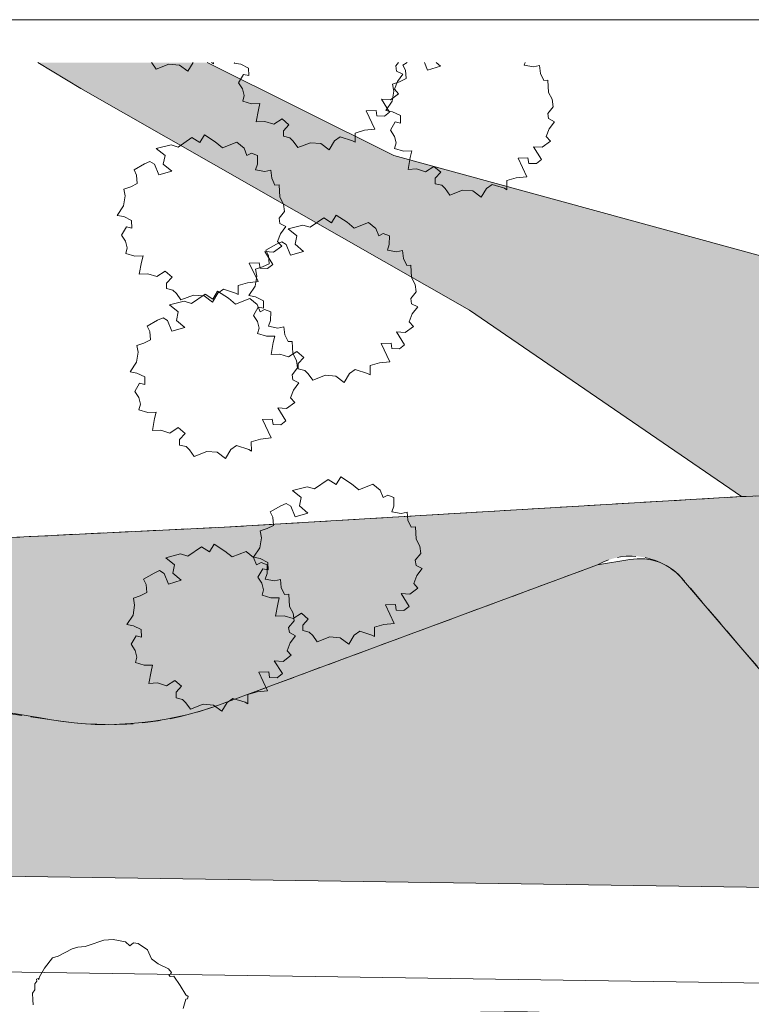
# Model space of a CAD drawing. Header units: millimetres. Extents: x 10 to 775, y -9 to 410.
# Tile 52 of 55: x 194 to 255, y 328 to 410. Entities that reach past the tile are written whole.
import ezdxf
from ezdxf.xclip import XClip

# ---------------------------------------------------------------- set-up
doc = ezdxf.new("R2010")
doc.units = ezdxf.units.MM
doc.header["$MEASUREMENT"] = 0
doc.header["$XCLIPFRAME"] = 0
doc.linetypes.add('B0701', pattern=[2.3412, 1.56, -0.7812])
for name, color, linetype in [('90 Bomen', 7, 'Continuous'), ('90 Terrein omgeving', 7, 'Continuous'), ('90 Terrein omgeving Afdek-arcering', 7, 'Continuous'), ('90 Terrein perceel', 7, 'Continuous'), ('90 Terrein perceel Afdek-arcering', 7, 'Continuous')]:
    doc.layers.add(name, color=color, linetype=linetype)

# ---------------------------------------------------------------- blocks, each defined once
blk = doc.blocks.new('*X26')
at = {"layer": '90 Terrein omgeving Afdek-arcering', "linetype": 'Continuous', "lineweight": 0, "true_color": 0x000000}
blk.add_hatch(color=18, dxfattribs=at).paths.add_polyline_path([(123.169, 406.415), (92.512, 406.415), (97.102, 395.683, -0.333181), (103.27, 395.007, -0.130673), (119.339, 373.141, -0.387248), (112.346, 360.038), (121.163, 339.421), (375.73, 335.655), (376.069, 359.189), (376.081, 360.021), (346.337, 354.948), (273.688, 341.562, -0.20786), (266.331, 343.771), (249.795, 363.104, 0.285852), (245.294, 364.838), (242.591, 364.396), (210.992, 352.698, -0.136872), (195.996, 351.61, -0.055704), (164.402, 360.13, -0.056725), (138.47, 373.334), (127.419, 384.209, -0.149735), (124.204, 394.163, -0.007542)])
blk = doc.blocks.new('*X38')
at = {"layer": '90 Terrein omgeving Afdek-arcering', "linetype": 'Continuous', "lineweight": 0, "true_color": 0x99a3a6}
blk.add_hatch(color=253, dxfattribs=at).paths.add_polyline_path([(209.941, 406.415), (195.771, 406.415), (199.391, 404.239), (231.907, 385.713), (254.653, 370.115), (277.57, 370.8, 0.06099), (311.653, 392.005), (326.236, 406.415), (317.461, 406.415, -0.016454), (303.667, 395.969, -0.166649), (270.414, 386.371), (225.562, 398.637)])
blk = doc.blocks.new('Drawing_2_1', base_point=(195.726, 190.6))
at = {"layer": '90 Terrein perceel Afdek-arcering', "linetype": 'Continuous', "lineweight": 0, "true_color": 0xffdd55}
h = blk.add_hatch(dxfattribs=at)
h.set_pattern_fill('910_Puntjes_B_0001', color=41, style=0, pattern_type=2)
h.set_pattern_definition([(45, (195.72645, 191.39965), (-0.25455844, 0.25455844), [0, -0.24, 0, -0.36]), (110, (196.52645, 191.39965), (0.33828934, 0.12312725), [0, -0.176, 0, -0.304])])
h.paths.add_polyline_path([(131.733, 406.415), (123.17, 406.415, 0.009069), (124.434, 392.116, 0.151605), (127.898, 383.747), (138.47, 373.334, 0.114904), (197.067, 351.433, 0.132021), (210.992, 352.698), (242.591, 364.396, -0.363716), (249.894, 363.01), (266.331, 343.771, 0.246882), (275.745, 341.941), (376.081, 360.021), (376.304, 364.078, -0.062166), (330.48, 367.479, 0.039888), (277.57, 370.8), (254.653, 370.115), (210.906, 367.529), (165.525, 365.351), (149.559, 370.462), (141.717, 374.249), (132.033, 382.602, -0.359964)])
at = {"layer": '90 Bomen', "color": 1, "linetype": 'Continuous', "lineweight": 0}
for p, q in [((205.315, 406.403), (205.302, 406.415)), ((205.697, 405.862), (205.315, 406.403)), ((206.755, 406.276), (205.697, 405.862)), ((207.625, 406.207), (206.755, 406.276)), ((208.328, 405.682), (207.625, 406.207)), ((208.767, 406.415), (208.328, 405.682)), ((210.49, 406.308), (210.304, 406.415)), ((210.489, 406.415), (210.49, 406.308)), ((212.203, 406.377), (212.227, 406.415)), ((212.754, 406.268), (212.203, 406.377)), ((213.41, 405.951), (212.754, 406.268)), ((225.968, 406.415), (225.737, 406.129)), ((225.737, 406.129), (225.802, 405.701)), ((226.311, 406.203), (226.677, 406.415)), ((226.533, 405.767), (226.311, 406.203)), ((228.134, 406.415), (228.384, 405.791)), ((228.384, 405.791), (229.464, 406.107)), ((229.464, 406.107), (229.096, 406.415)), ((236.552, 406.415), (236.479, 406.202)), ((236.479, 406.202), (237.255, 406.06)), ((237.255, 406.06), (237.761, 406.173)), ((237.761, 406.173), (237.828, 405.503)), ((212.569, 404.725), (212.983, 405.421)), ((212.983, 405.421), (213.423, 405.32)), ((213.423, 405.32), (213.41, 405.951)), ((225.802, 405.701), (226.314, 405.441)), ((226.314, 405.441), (225.865, 404.841)), ((226.584, 405.073), (226.533, 405.767)), ((237.828, 405.503), (238.103, 404.925)), ((212.906, 404.217), (212.569, 404.725)), ((225.456, 404.605), (226.039, 404.8)), ((225.563, 404.033), (225.456, 404.605)), ((225.865, 404.841), (225.614, 404.191)), ((226.039, 404.8), (226.584, 405.073)), ((238.103, 404.925), (238.455, 404.947)), ((238.455, 404.947), (238.51, 403.924)), ((213.047, 403.662), (212.906, 404.217)), ((212.922, 403.199), (213.047, 403.662)), ((225.963, 403.808), (225.28, 403.301)), ((225.426, 403.191), (225.563, 404.033)), ((225.614, 404.191), (225.963, 403.808)), ((238.51, 403.924), (238.819, 403.348)), ((213.663, 402.976), (212.922, 403.199)), ((214.36, 402.994), (213.663, 402.976)), ((214.233, 402.453), (214.36, 402.994)), ((225.28, 403.301), (224.545, 403.347)), ((224.545, 403.347), (225.214, 402.272)), ((224.907, 402.404), (225.426, 403.191)), ((238.898, 402.722), (238.441, 402.156)), ((238.819, 403.348), (238.898, 402.722)), ((214.048, 401.454), (214.233, 402.453)), ((224.082, 402.415), (223.252, 402.387)), ((223.252, 402.387), (223.984, 400.84)), ((224.149, 401.954), (224.082, 402.415)), ((224.782, 401.934), (224.149, 401.954)), ((225.214, 402.272), (224.782, 401.934)), ((225.459, 402.295), (224.907, 402.404)), ((226.114, 401.978), (225.459, 402.295)), ((226.127, 401.347), (226.114, 401.978)), ((238.441, 402.156), (238.506, 401.728)), ((214.77, 401.494), (214.048, 401.454)), ((215.52, 401.25), (214.77, 401.494)), ((216.218, 401.701), (215.52, 401.25)), ((216.787, 401.211), (216.218, 401.701)), ((216.324, 400.711), (216.787, 401.211)), ((225.273, 400.752), (225.687, 401.448)), ((225.687, 401.448), (226.127, 401.347)), ((238.506, 401.728), (239.018, 401.468)), ((239.018, 401.468), (238.569, 400.868)), ((209.34, 399.716), (209.723, 400.372)), ((209.723, 400.372), (210.632, 399.779)), ((216.326, 400.246), (216.324, 400.711)), ((216.867, 400.119), (216.326, 400.246)), ((223.107, 400.746), (222.325, 400.522)), ((222.325, 400.522), (222.328, 399.746)), ((223.984, 400.84), (223.107, 400.746)), ((225.61, 400.244), (225.273, 400.752)), ((225.751, 399.689), (225.61, 400.244)), ((238.569, 400.868), (238.318, 400.218)), ((205.694, 399.224), (206.925, 399.538)), ((206.925, 399.538), (207.537, 399.351)), ((207.537, 399.351), (208.677, 400.133)), ((208.677, 400.133), (209.34, 399.716)), ((210.632, 399.779), (211.234, 399.291)), ((211.234, 399.291), (212.42, 399.759)), ((212.42, 399.759), (213.032, 399.257)), ((217.154, 399.841), (216.867, 400.119)), ((217.536, 399.301), (217.154, 399.841)), ((218.593, 399.714), (217.536, 399.301)), ((219.463, 399.646), (218.593, 399.714)), ((220.166, 399.121), (219.463, 399.646)), ((220.611, 399.863), (220.166, 399.121)), ((221.085, 400.198), (220.611, 399.863)), ((222.107, 399.874), (221.085, 400.198)), ((222.328, 399.746), (222.107, 399.874)), ((225.626, 399.226), (225.751, 399.689)), ((238.667, 399.835), (237.984, 399.328)), ((238.318, 400.218), (238.667, 399.835)), ((206.426, 398.637), (205.694, 399.224)), ((206.279, 397.927), (206.426, 398.637)), ((213.032, 399.257), (213.277, 398.643)), ((213.277, 398.643), (213.662, 398.838)), ((213.662, 398.838), (214.169, 398.637)), ((214.169, 398.637), (214.163, 397.91)), ((226.367, 399.003), (225.626, 399.226)), ((227.064, 399.021), (226.367, 399.003)), ((226.938, 398.48), (227.064, 399.021)), ((237.984, 399.328), (237.249, 399.374)), ((237.249, 399.374), (237.918, 398.299)), ((203.83, 397.433), (204.714, 397.945)), ((204.714, 397.945), (205.165, 398.144)), ((205.165, 398.144), (205.548, 397.907)), ((205.548, 397.907), (205.904, 397.021)), ((206.983, 397.337), (206.279, 397.927)), ((214.163, 397.91), (213.998, 397.433)), ((226.752, 397.481), (226.938, 398.48)), ((236.786, 398.442), (235.956, 398.414)), ((235.956, 398.414), (236.688, 396.867)), ((236.853, 397.981), (236.786, 398.442)), ((237.487, 397.961), (236.853, 397.981)), ((237.918, 398.299), (237.487, 397.961)), ((204.052, 396.998), (203.83, 397.433)), ((204.103, 396.303), (204.052, 396.998)), ((205.904, 397.021), (206.983, 397.337)), ((213.998, 397.433), (214.774, 397.29)), ((214.774, 397.29), (215.28, 397.404)), ((215.28, 397.404), (215.347, 396.734)), ((227.474, 397.522), (226.752, 397.481)), ((228.224, 397.277), (227.474, 397.522)), ((228.922, 397.728), (228.224, 397.277)), ((229.491, 397.238), (228.922, 397.728)), ((229.029, 396.738), (229.491, 397.238)), ((203.558, 396.03), (204.103, 396.303)), ((215.347, 396.734), (215.623, 396.156)), ((215.623, 396.156), (215.974, 396.177)), ((215.974, 396.177), (216.029, 395.154)), ((229.03, 396.273), (229.029, 396.738)), ((229.571, 396.146), (229.03, 396.273)), ((229.858, 395.868), (229.571, 396.146)), ((233.79, 396.225), (233.315, 395.89)), ((234.811, 395.901), (233.79, 396.225)), ((235.811, 396.773), (235.03, 396.549)), ((235.03, 396.549), (235.032, 395.773)), ((236.688, 396.867), (235.811, 396.773)), ((202.976, 395.835), (203.558, 396.03)), ((203.083, 395.263), (202.976, 395.835)), ((230.24, 395.328), (229.858, 395.868)), ((231.297, 395.742), (230.24, 395.328)), ((232.167, 395.673), (231.297, 395.742)), ((232.87, 395.148), (232.167, 395.673)), ((233.315, 395.89), (232.87, 395.148)), ((235.032, 395.773), (234.811, 395.901)), ((202.945, 394.422), (203.083, 395.263)), ((216.029, 395.154), (216.338, 394.579)), ((216.338, 394.579), (216.417, 393.952)), ((202.426, 393.635), (202.945, 394.422)), ((216.417, 393.952), (215.96, 393.386)), ((220.363, 393.002), (220.746, 393.658)), ((220.746, 393.658), (221.656, 393.065)), ((202.978, 393.526), (202.426, 393.635)), ((203.633, 393.208), (202.978, 393.526)), ((203.647, 392.577), (203.633, 393.208)), ((215.96, 393.386), (216.025, 392.959)), ((216.025, 392.959), (216.538, 392.698)), ((218.561, 392.637), (219.7, 393.419)), ((219.7, 393.419), (220.363, 393.002)), ((221.656, 393.065), (222.257, 392.577)), ((222.257, 392.577), (223.443, 393.045)), ((223.443, 393.045), (224.056, 392.543)), ((202.792, 391.982), (203.207, 392.678)), ((203.207, 392.678), (203.647, 392.577)), ((216.088, 392.099), (215.837, 391.448)), ((216.538, 392.698), (216.088, 392.099)), ((216.717, 392.51), (217.948, 392.824)), ((217.449, 391.923), (216.717, 392.51)), ((217.948, 392.824), (218.561, 392.637)), ((224.056, 392.543), (224.3, 391.929)), ((224.3, 391.929), (224.685, 392.124)), ((224.685, 392.124), (225.192, 391.923)), ((203.129, 391.475), (202.792, 391.982)), ((203.27, 390.92), (203.129, 391.475)), ((214.853, 390.72), (215.737, 391.231)), ((215.737, 391.231), (216.188, 391.43)), ((215.837, 391.448), (216.186, 391.066)), ((216.188, 391.43), (216.572, 391.193)), ((216.572, 391.193), (216.927, 390.307)), ((217.302, 391.213), (217.449, 391.923)), ((218.007, 390.623), (217.302, 391.213)), ((225.186, 391.196), (225.022, 390.719)), ((225.192, 391.923), (225.186, 391.196)), ((203.145, 390.457), (203.27, 390.92)), ((203.886, 390.234), (203.145, 390.457)), ((215.504, 390.559), (214.769, 390.604)), ((214.769, 390.604), (215.438, 389.53)), ((215.075, 390.284), (214.853, 390.72)), ((216.186, 391.066), (215.504, 390.559)), ((216.927, 390.307), (218.007, 390.623)), ((225.022, 390.719), (225.797, 390.576)), ((225.797, 390.576), (226.304, 390.69)), ((226.304, 390.69), (226.371, 390.02)), ((204.583, 390.252), (203.886, 390.234)), ((204.271, 388.712), (204.457, 389.71)), ((204.457, 389.71), (204.583, 390.252)), ((214.305, 389.672), (213.476, 389.644)), ((213.476, 389.644), (214.207, 388.098)), ((214.372, 389.211), (214.305, 389.672)), ((214.581, 389.316), (215.127, 389.589)), ((215.127, 389.589), (215.075, 390.284)), ((226.371, 390.02), (226.646, 389.442)), ((204.993, 388.752), (204.271, 388.712)), ((205.743, 388.508), (204.993, 388.752)), ((206.442, 388.959), (205.743, 388.508)), ((207.01, 388.468), (206.442, 388.959)), ((213.999, 389.121), (214.581, 389.316)), ((214.106, 388.549), (213.999, 389.121)), ((215.006, 389.192), (214.372, 389.211)), ((215.438, 389.53), (215.006, 389.192)), ((226.646, 389.442), (226.998, 389.463)), ((226.998, 389.463), (227.053, 388.44)), ((206.548, 387.969), (207.01, 388.468)), ((206.549, 387.503), (206.548, 387.969)), ((213.331, 388.004), (212.549, 387.78)), ((214.207, 388.098), (213.331, 388.004)), ((213.968, 387.708), (214.106, 388.549)), ((227.053, 388.44), (227.361, 387.865)), ((207.091, 387.377), (206.549, 387.503)), ((207.377, 387.099), (207.091, 387.377)), ((207.759, 386.558), (207.377, 387.099)), ((210.835, 387.121), (210.39, 386.378)), ((210.433, 386.637), (210.817, 387.292)), ((210.817, 387.292), (211.726, 386.699)), ((211.309, 387.455), (210.835, 387.121)), ((212.331, 387.132), (211.309, 387.455)), ((212.552, 387.003), (212.331, 387.132)), ((212.549, 387.78), (212.552, 387.003)), ((213.449, 386.921), (213.968, 387.708)), ((227.441, 387.238), (226.984, 386.673)), ((227.361, 387.865), (227.441, 387.238)), ((206.787, 386.144), (208.018, 386.459)), ((208.817, 386.972), (207.759, 386.558)), ((208.018, 386.459), (208.631, 386.271)), ((208.631, 386.271), (209.77, 387.054)), ((209.687, 386.903), (208.817, 386.972)), ((210.39, 386.378), (209.687, 386.903)), ((209.77, 387.054), (210.433, 386.637)), ((211.726, 386.699), (212.327, 386.211)), ((212.327, 386.211), (213.513, 386.679)), ((214.001, 386.812), (213.449, 386.921)), ((213.513, 386.679), (214.126, 386.178)), ((214.657, 386.494), (214.001, 386.812)), ((214.67, 385.863), (214.657, 386.494)), ((226.984, 386.673), (227.048, 386.245)), ((227.048, 386.245), (227.561, 385.984)), ((207.519, 385.557), (206.787, 386.144)), ((207.372, 384.848), (207.519, 385.557)), ((213.816, 385.268), (214.23, 385.964)), ((214.126, 386.178), (214.371, 385.564)), ((214.23, 385.964), (214.67, 385.863)), ((214.371, 385.564), (214.755, 385.759)), ((214.755, 385.759), (215.263, 385.557)), ((215.263, 385.557), (215.256, 384.831)), ((227.561, 385.984), (227.112, 385.385)), ((204.924, 384.354), (205.807, 384.865)), ((205.807, 384.865), (206.258, 385.065)), ((206.258, 385.065), (206.642, 384.827)), ((206.642, 384.827), (206.997, 383.941)), ((208.077, 384.258), (207.372, 384.848)), ((214.153, 384.761), (213.816, 385.268)), ((214.293, 384.206), (214.153, 384.761)), ((215.256, 384.831), (215.092, 384.353)), ((227.112, 385.385), (226.86, 384.734)), ((226.86, 384.734), (227.209, 384.352)), ((205.146, 383.918), (204.924, 384.354)), ((205.197, 383.224), (205.146, 383.918)), ((206.997, 383.941), (208.077, 384.258)), ((214.169, 383.743), (214.293, 384.206)), ((215.092, 384.353), (215.867, 384.211)), ((215.867, 384.211), (216.374, 384.324)), ((216.374, 384.324), (216.441, 383.654)), ((226.527, 383.845), (225.792, 383.89)), ((225.792, 383.89), (226.461, 382.816)), ((227.209, 384.352), (226.527, 383.845)), ((204.069, 382.756), (204.652, 382.951)), ((204.652, 382.951), (205.197, 383.224)), ((214.909, 383.52), (214.169, 383.743)), ((215.607, 383.538), (214.909, 383.52)), ((215.295, 381.998), (215.48, 382.996)), ((215.48, 382.996), (215.607, 383.538)), ((216.441, 383.654), (216.716, 383.076)), ((216.716, 383.076), (217.068, 383.097)), ((217.068, 383.097), (217.123, 382.075)), ((225.329, 382.958), (224.499, 382.93)), ((225.396, 382.497), (225.329, 382.958)), ((204.039, 381.342), (204.176, 382.184)), ((204.176, 382.184), (204.069, 382.756)), ((217.465, 382.245), (216.766, 381.794)), ((218.033, 381.754), (217.465, 382.245)), ((224.499, 382.93), (225.23, 381.384)), ((226.029, 382.478), (225.396, 382.497)), ((226.461, 382.816), (226.029, 382.478)), ((203.519, 380.555), (204.039, 381.342)), ((216.017, 382.038), (215.295, 381.998)), ((216.766, 381.794), (216.017, 382.038)), ((217.123, 382.075), (217.431, 381.499)), ((217.431, 381.499), (217.511, 380.873)), ((217.571, 381.255), (218.033, 381.754)), ((225.23, 381.384), (224.354, 381.29)), ((204.071, 380.446), (203.519, 380.555)), ((217.511, 380.873), (217.054, 380.307)), ((217.572, 380.789), (217.571, 381.255)), ((218.114, 380.663), (217.572, 380.789)), ((218.401, 380.385), (218.114, 380.663)), ((222.332, 380.741), (221.858, 380.407)), ((223.354, 380.418), (222.332, 380.741)), ((224.354, 381.29), (223.572, 381.066)), ((223.572, 381.066), (223.575, 380.29)), ((204.727, 380.129), (204.071, 380.446)), ((204.74, 379.498), (204.727, 380.129)), ((217.054, 380.307), (217.118, 379.879)), ((217.118, 379.879), (217.631, 379.619)), ((218.782, 379.844), (218.401, 380.385)), ((219.84, 380.258), (218.782, 379.844)), ((220.71, 380.189), (219.84, 380.258)), ((221.413, 379.664), (220.71, 380.189)), ((221.858, 380.407), (221.413, 379.664)), ((223.575, 380.29), (223.354, 380.418)), ((203.886, 378.903), (204.3, 379.598)), ((204.223, 378.395), (203.886, 378.903)), ((204.3, 379.598), (204.74, 379.498)), ((217.182, 379.019), (216.931, 378.369)), ((217.631, 379.619), (217.182, 379.019)), ((204.364, 377.84), (204.223, 378.395)), ((216.931, 378.369), (217.279, 377.986)), ((204.239, 377.377), (204.364, 377.84)), ((204.98, 377.154), (204.239, 377.377)), ((216.597, 377.479), (215.862, 377.525)), ((215.862, 377.525), (216.531, 376.45)), ((217.279, 377.986), (216.597, 377.479)), ((205.677, 377.172), (204.98, 377.154)), ((205.365, 375.632), (205.55, 376.631)), ((205.55, 376.631), (205.677, 377.172)), ((215.399, 376.593), (214.569, 376.565)), ((214.569, 376.565), (215.3, 375.018)), ((215.466, 376.132), (215.399, 376.593)), ((216.531, 376.45), (216.099, 376.112)), ((206.087, 375.672), (205.365, 375.632)), ((206.837, 375.428), (206.087, 375.672)), ((207.535, 375.879), (206.837, 375.428)), ((208.103, 375.389), (207.535, 375.879)), ((216.099, 376.112), (215.466, 376.132)), ((207.641, 374.889), (208.103, 375.389)), ((207.642, 374.424), (207.641, 374.889)), ((214.424, 374.924), (213.642, 374.7)), ((215.3, 375.018), (214.424, 374.924)), ((208.184, 374.297), (207.642, 374.424)), ((208.471, 374.019), (208.184, 374.297)), ((208.852, 373.479), (208.471, 374.019)), ((209.91, 373.892), (208.852, 373.479)), ((210.78, 373.824), (209.91, 373.892)), ((211.928, 374.041), (211.483, 373.299)), ((212.402, 374.376), (211.928, 374.041)), ((213.424, 374.052), (212.402, 374.376)), ((213.645, 373.924), (213.424, 374.052)), ((213.642, 374.7), (213.645, 373.924)), ((211.483, 373.299), (210.78, 373.824)), ((218.937, 370.751), (220.077, 371.534)), ((220.077, 371.534), (220.739, 371.117)), ((220.739, 371.117), (221.123, 371.772)), ((221.123, 371.772), (222.032, 371.179)), ((217.093, 370.624), (218.324, 370.939)), ((217.826, 370.037), (217.093, 370.624)), ((218.324, 370.939), (218.937, 370.751)), ((222.032, 371.179), (222.633, 370.691)), ((222.633, 370.691), (223.819, 371.159)), ((223.819, 371.159), (224.432, 370.658)), ((224.432, 370.658), (224.677, 370.044)), ((217.678, 369.328), (217.826, 370.037)), ((224.677, 370.044), (225.062, 370.238)), ((225.062, 370.238), (225.569, 370.037)), ((225.569, 370.037), (225.563, 369.311)), ((215.23, 368.834), (216.114, 369.345)), ((216.114, 369.345), (216.565, 369.545)), ((216.565, 369.545), (216.948, 369.307)), ((216.948, 369.307), (217.303, 368.421)), ((218.383, 368.737), (217.678, 369.328)), ((225.563, 369.311), (225.398, 368.833)), ((215.452, 368.398), (215.23, 368.834)), ((215.503, 367.704), (215.452, 368.398)), ((217.303, 368.421), (218.383, 368.737)), ((225.398, 368.833), (226.174, 368.691)), ((226.174, 368.691), (226.68, 368.804)), ((226.68, 368.804), (226.747, 368.134)), ((226.747, 368.134), (227.022, 367.556)), ((214.375, 367.236), (214.958, 367.43)), ((214.958, 367.43), (215.503, 367.704)), ((227.022, 367.556), (227.374, 367.577)), ((227.374, 367.577), (227.429, 366.555)), ((214.345, 365.822), (214.482, 366.664)), ((214.482, 366.664), (214.375, 367.236)), ((227.429, 366.555), (227.738, 365.979)), ((208.338, 365.125), (209.478, 365.907)), ((209.478, 365.907), (210.14, 365.491)), ((210.14, 365.491), (210.524, 366.146)), ((210.524, 366.146), (211.433, 365.553)), ((213.826, 365.035), (214.345, 365.822)), ((227.738, 365.979), (227.817, 365.353)), ((206.494, 364.998), (207.725, 365.312)), ((207.227, 364.411), (206.494, 364.998)), ((207.725, 365.312), (208.338, 365.125)), ((211.433, 365.553), (212.034, 365.065)), ((212.034, 365.065), (213.22, 365.533)), ((213.22, 365.533), (213.833, 365.031)), ((214.378, 364.926), (213.826, 365.035)), ((213.833, 365.031), (214.078, 364.417)), ((215.033, 364.609), (214.378, 364.926)), ((227.817, 365.353), (227.36, 364.787)), ((207.079, 363.701), (207.227, 364.411)), ((214.078, 364.417), (214.463, 364.612)), ((214.192, 363.383), (214.607, 364.078)), ((214.463, 364.612), (214.97, 364.411)), ((214.607, 364.078), (215.046, 363.978)), ((214.97, 364.411), (214.964, 363.685)), ((215.046, 363.978), (215.033, 364.609)), ((227.36, 364.787), (227.425, 364.359)), ((227.425, 364.359), (227.937, 364.099)), ((227.937, 364.099), (227.488, 363.499)), ((204.631, 363.208), (205.515, 363.719)), ((204.853, 362.772), (204.631, 363.208)), ((205.515, 363.719), (205.966, 363.918)), ((205.966, 363.918), (206.349, 363.681)), ((206.349, 363.681), (206.704, 362.795)), ((207.784, 363.111), (207.079, 363.701)), ((214.529, 362.875), (214.192, 363.383)), ((214.964, 363.685), (214.799, 363.207)), ((214.799, 363.207), (215.575, 363.064)), ((227.488, 363.499), (227.237, 362.849)), ((204.904, 362.077), (204.853, 362.772)), ((206.704, 362.795), (207.784, 363.111)), ((214.67, 362.32), (214.529, 362.875)), ((215.575, 363.064), (216.081, 363.178)), ((216.081, 363.178), (216.148, 362.508)), ((216.148, 362.508), (216.424, 361.93)), ((227.586, 362.466), (226.903, 361.959)), ((227.237, 362.849), (227.586, 362.466)), ((203.776, 361.609), (204.359, 361.804)), ((203.883, 361.037), (203.776, 361.609)), ((204.359, 361.804), (204.904, 362.077)), ((214.545, 361.857), (214.67, 362.32)), ((215.286, 361.634), (214.545, 361.857)), ((215.983, 361.652), (215.286, 361.634)), ((215.857, 361.111), (215.983, 361.652)), ((216.424, 361.93), (216.775, 361.951)), ((216.775, 361.951), (216.83, 360.929)), ((226.903, 361.959), (226.168, 362.005)), ((226.168, 362.005), (226.837, 360.93)), ((203.746, 360.196), (203.883, 361.037)), ((215.671, 360.112), (215.857, 361.111)), ((216.83, 360.929), (217.139, 360.353)), ((225.705, 361.073), (224.875, 361.045)), ((224.875, 361.045), (225.607, 359.498)), ((225.772, 360.612), (225.705, 361.073)), ((226.837, 360.93), (226.406, 360.592)), ((203.227, 359.409), (203.746, 360.196)), ((216.393, 360.152), (215.671, 360.112)), ((217.143, 359.908), (216.393, 360.152)), ((217.139, 360.353), (217.218, 359.727)), ((217.841, 360.359), (217.143, 359.908)), ((218.41, 359.869), (217.841, 360.359)), ((226.406, 360.592), (225.772, 360.612)), ((203.779, 359.3), (203.227, 359.409)), ((204.434, 358.983), (203.779, 359.3)), ((217.218, 359.727), (216.761, 359.161)), ((216.761, 359.161), (216.826, 358.733)), ((217.948, 359.369), (218.41, 359.869)), ((217.949, 358.903), (217.948, 359.369)), ((224.73, 359.404), (223.949, 359.18)), ((223.949, 359.18), (223.951, 358.404)), ((225.607, 359.498), (224.73, 359.404)), ((203.593, 357.756), (204.008, 358.452)), ((204.008, 358.452), (204.447, 358.352)), ((204.447, 358.352), (204.434, 358.983)), ((216.826, 358.733), (217.339, 358.472)), ((217.339, 358.472), (216.889, 357.873)), ((218.49, 358.777), (217.949, 358.903)), ((218.777, 358.499), (218.49, 358.777)), ((219.159, 357.958), (218.777, 358.499)), ((220.216, 358.372), (219.159, 357.958)), ((221.086, 358.304), (220.216, 358.372)), ((221.789, 357.779), (221.086, 358.304)), ((222.234, 358.521), (221.789, 357.779)), ((222.709, 358.856), (222.234, 358.521)), ((223.73, 358.532), (222.709, 358.856)), ((223.951, 358.404), (223.73, 358.532)), ((203.93, 357.249), (203.593, 357.756)), ((216.889, 357.873), (216.638, 357.222)), ((204.071, 356.694), (203.93, 357.249)), ((203.946, 356.231), (204.071, 356.694)), ((216.987, 356.84), (216.304, 356.333)), ((216.638, 357.222), (216.987, 356.84)), ((204.687, 356.008), (203.946, 356.231)), ((205.384, 356.026), (204.687, 356.008)), ((205.258, 355.484), (205.384, 356.026)), ((216.304, 356.333), (215.569, 356.378)), ((215.569, 356.378), (216.239, 355.304)), ((205.072, 354.486), (205.258, 355.484)), ((215.106, 355.446), (214.276, 355.418)), ((214.276, 355.418), (215.008, 353.872)), ((215.173, 354.985), (215.106, 355.446)), ((215.807, 354.966), (215.173, 354.985)), ((216.239, 355.304), (215.807, 354.966)), ((205.794, 354.526), (205.072, 354.486)), ((206.544, 354.282), (205.794, 354.526)), ((207.242, 354.733), (206.544, 354.282)), ((207.811, 354.243), (207.242, 354.733)), ((207.349, 353.743), (207.811, 354.243)), ((207.35, 353.277), (207.349, 353.743)), ((214.131, 353.778), (213.35, 353.554)), ((213.35, 353.554), (213.352, 352.778)), ((215.008, 353.872), (214.131, 353.778)), ((207.891, 353.151), (207.35, 353.277)), ((208.178, 352.873), (207.891, 353.151)), ((208.56, 352.332), (208.178, 352.873)), ((209.618, 352.746), (208.56, 352.332)), ((210.487, 352.677), (209.618, 352.746)), ((211.19, 352.152), (210.487, 352.677)), ((211.636, 352.895), (211.19, 352.152)), ((212.11, 353.229), (211.636, 352.895)), ((213.131, 352.906), (212.11, 353.229)), ((213.352, 352.778), (213.131, 352.906)), ((199.994, 332.564), (201.314, 333.008)), ((201.314, 333.008), (202.083, 333.055)), ((202.083, 333.055), (203.106, 332.878)), ((203.106, 332.878), (203.49, 332.528)), ((203.49, 332.528), (203.787, 332.781)), ((203.787, 332.781), (204.169, 332.725)), ((204.169, 332.725), (204.95, 332.203)), ((197.472, 331.663), (198.059, 331.979)), ((198.059, 331.979), (198.667, 332.298)), ((198.667, 332.298), (199.141, 332.438)), ((199.141, 332.438), (199.747, 332.483)), ((199.747, 332.483), (199.994, 332.564)), ((204.95, 332.203), (205.28, 331.462)), ((196.346, 330.675), (197.007, 331.522)), ((197.007, 331.522), (197.472, 331.663)), ((205.28, 331.462), (205.862, 331.045)), ((195.915, 329.949), (196.346, 330.675)), ((205.862, 331.045), (206.721, 330.618)), ((206.721, 330.618), (206.959, 330.299)), ((206.959, 330.299), (206.871, 330.166)), ((195.539, 329.353), (195.712, 329.576)), ((195.677, 329.763), (195.801, 329.793)), ((195.712, 329.576), (195.677, 329.763)), ((195.801, 329.793), (195.87, 329.714)), ((195.87, 329.714), (195.915, 329.949)), ((206.871, 330.166), (206.73, 330.107)), ((206.73, 330.107), (206.86, 329.985)), ((206.86, 329.985), (207.165, 330.008)), ((207.165, 330.008), (207.682, 329.219)), ((195.343, 328.581), (195.534, 328.847)), ((195.534, 328.847), (195.539, 329.353)), ((207.682, 329.219), (208.17, 328.428)), ((195.364, 328.014), (195.343, 328.581)), ((195.393, 327.616), (195.364, 328.014)), ((208.164, 328.09), (207.946, 327.308)), ((208.316, 328.101), (208.164, 328.09)), ((208.17, 328.428), (208.364, 328.289)), ((208.364, 328.289), (208.316, 328.101))]:
    blk.add_line(p, q, dxfattribs=at)
at = {"layer": '90 Terrein omgeving', "color": 2, "linetype": 'Continuous', "lineweight": 0, "flags": 128}
for points in [[(92.512, 406.415), (97.102, 395.683, -0.333181), (103.27, 395.007, -0.130673), (119.339, 373.141, -0.387248), (112.346, 360.038), (121.163, 339.421), (375.73, 335.655), (376.069, 359.189), (376.081, 360.021), (346.337, 354.948), (273.688, 341.562, -0.20786), (266.331, 343.771), (249.795, 363.104, 0.285852), (245.294, 364.838), (242.591, 364.396), (210.992, 352.698, -0.136872), (195.996, 351.61, -0.055704), (164.402, 360.13, -0.056725), (138.47, 373.334), (127.419, 384.209, -0.149735), (124.204, 394.163, -0.007542), (123.169, 406.415)], [(131.733, 406.415, 0.359964), (132.033, 382.602), (141.717, 374.249), (149.559, 370.462), (165.525, 365.351), (210.906, 367.529), (254.653, 370.115), (231.907, 385.713), (199.391, 404.239), (195.771, 406.415)], [(317.461, 406.415, -0.016454), (303.667, 395.969, -0.166649), (270.414, 386.371), (225.562, 398.637), (209.941, 406.415)]]:
    blk.add_lwpolyline(points, format="xyb", dxfattribs=at)
at = {"layer": '90 Terrein omgeving', "color": 9, "linetype": 'Continuous', "lineweight": 0, "flags": 128}
for points in [[(195.771, 406.415), (199.391, 404.239), (231.907, 385.713), (254.653, 370.115), (277.57, 370.8, 0.06099), (311.653, 392.005), (326.236, 406.415)], [(317.461, 406.415, -0.016454), (303.667, 395.969, -0.166649), (270.414, 386.371), (225.562, 398.637), (209.941, 406.415)]]:
    blk.add_lwpolyline(points, format="xyb", dxfattribs=at)
at = {"layer": '90 Terrein omgeving', "color": 2, "linetype": 'Continuous', "lineweight": 0, "flags": 128}
blk.add_lwpolyline([(375.615, 327.656), (375.73, 335.655), (121.163, 339.421), (124.607, 331.369)], close=True, dxfattribs=at)
blk.add_lwpolyline([(375.615, 327.656), (124.607, 331.369), (149.798, 272.468, -0.340746), (252.563, 325.466, -0.068067), (278.302, 316.791, 0.04296), (294.941, 309.33, 0.049721), (334.046, 301.818), (347.285, 300.853, 0.023413), (375.227, 300.701)], format="xyb", close=True, dxfattribs=at)
at = {"layer": '90 Terrein perceel', "color": 2, "linetype": 'B0701', "lineweight": 0, "flags": 128}
blk.add_lwpolyline([(131.733, 406.415, 0.359964), (132.033, 382.602), (141.717, 374.249), (149.559, 370.462), (165.525, 365.351), (210.906, 367.529), (254.653, 370.115), (277.57, 370.8, -0.039888), (330.48, 367.479, 0.062166), (376.304, 364.078), (376.081, 360.021), (275.745, 341.941, -0.246882), (266.331, 343.771), (249.894, 363.01, 0.363716), (242.591, 364.396), (210.992, 352.698, -0.132021), (197.067, 351.433, -0.114904), (138.47, 373.334), (127.898, 383.747, -0.151605), (124.434, 392.116, -0.009069), (123.17, 406.415)], format="xyb", dxfattribs=at)
at = {"layer": '90 Terrein omgeving', "color": 4, "linetype": 'Continuous', "lineweight": 0}
for name in ['*X26', '*X38']:
    blk.add_blockref(name, (0, 0), dxfattribs=at)

msp = doc.modelspace()

# ---------------------------------------------------------------- linework, layer by layer
at = {"color": 1, "linetype": 'Continuous', "lineweight": 0, "flags": 128}
msp.add_lwpolyline([(584, 10), (584, 410), (10, 410), (10, 10)], close=True, dxfattribs=at)

# ---------------------------------------------------------------- next in the draw order: block references
at = {"color": 4, "linetype": 'Continuous', "lineweight": 0}
ref = msp.add_blockref('Drawing_2_1', (195.726, 190.6), dxfattribs=at)
XClip(ref).set_block_clipping_path([(13.0206592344, 12.916219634), (383.2510991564, 406.4150374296)])

doc.saveas('drawing.dxf')
